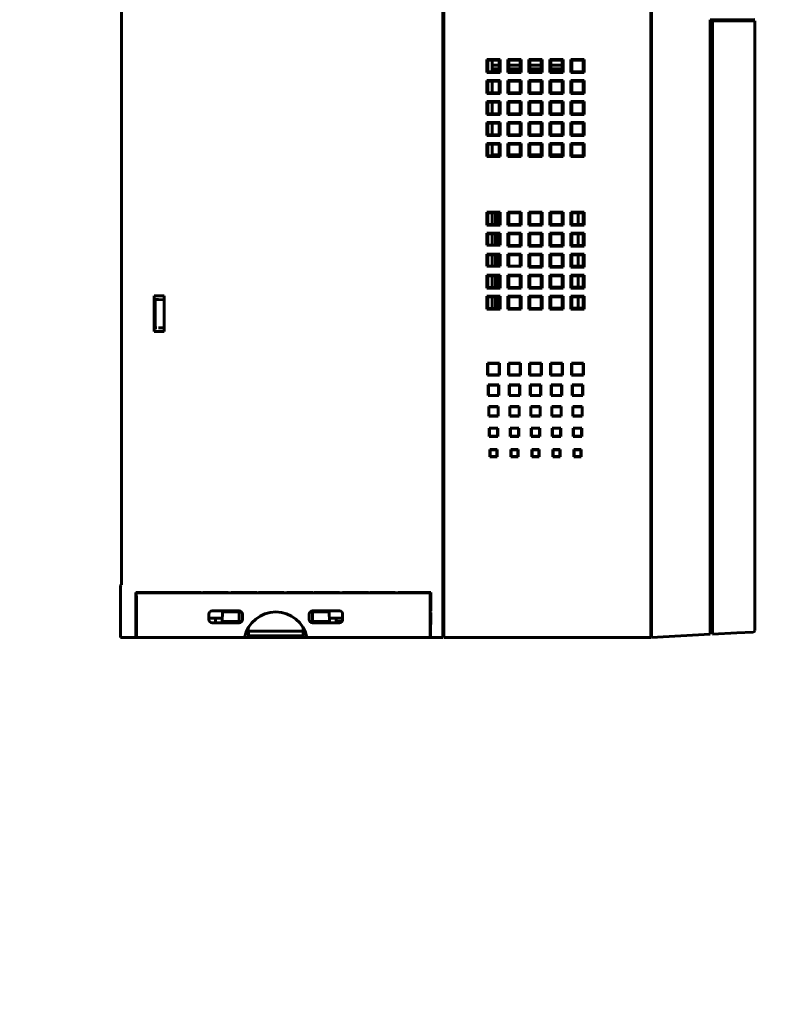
# Model space of a CAD drawing. Header units: millimetres. Extents: x 0 to 841, y 0 to 594.
# Tile 2 of 8: x 275 to 516, y 0 to 310. Entities that reach past the tile are written whole.
import ezdxf

# ---------------------------------------------------------------- set-up
doc = ezdxf.new("R2010")
doc.units = ezdxf.units.MM
doc.linetypes.add('K5LT_BASIC', pattern=[0])
doc.layers.add('Системный слой', color=7, linetype='Continuous')

msp = doc.modelspace()

# ---------------------------------------------------------------- linework, layer by layer
at = {"layer": 'Системный слой', "color": 150, "linetype": 'K5LT_BASIC', "lineweight": 60, "true_color": 0x0080ff}
for p, q in [((473.462, 494.886), (473.462, 115.886)), ((473.662, 115.885), (473.662, 494.887)), ((408.162, 487.179), (408.162, 123.593)), ((408.462, 487.179), (408.462, 123.593)), ((307.162, 131.886), (307.157, 470.886)), ((506.162, 309.67), (500.476, 309.62)), ((408.462, 307.517), (408.162, 307.522)), ((492.162, 309.548), (500.476, 309.62)), ((492.162, 309.548), (492.162, 116.855)), ((492.862, 309.246), (492.362, 309.246)), ((492.362, 309.246), (492.362, 117.366)), ((492.862, 309.246), (500.476, 309.246)), ((492.862, 116.891), (492.862, 309.246)), ((500.476, 309.246), (506.162, 309.246)), ((506.162, 309.246), (506.162, 142.339)), ((408.462, 299.256), (408.162, 299.25)), ((422, 297.148), (426.125, 297.148)), ((422.236, 296.912), (422, 297.148)), ((422, 293.023), (422, 297.148)), ((422.236, 293.26), (422.236, 296.912)), ((422.236, 296.912), (425.885, 296.909)), ((423.662, 296.911), (423.662, 293.261)), ((425.885, 295.386), (423.662, 295.386)), ((425.885, 294.189), (423.662, 294.189)), ((425.885, 296.909), (426.125, 297.148)), ((425.885, 296.909), (425.885, 293.263)), ((426.125, 297.148), (426.125, 293.023)), ((428.6, 293.023), (428.6, 297.148)), ((428.6, 297.148), (432.725, 297.148)), ((428.841, 296.907), (428.6, 297.148)), ((428.841, 293.265), (428.841, 296.907)), ((428.841, 296.907), (432.48, 296.904)), ((432.48, 295.386), (428.841, 295.386)), ((432.48, 294.189), (428.841, 294.189)), ((432.48, 296.904), (432.725, 297.148)), ((432.48, 296.904), (432.48, 293.268)), ((432.725, 297.148), (432.725, 293.023)), ((435.446, 296.902), (435.2, 297.148)), ((435.2, 293.023), (435.2, 297.148)), ((435.2, 297.148), (439.325, 297.148)), ((435.446, 293.27), (435.446, 296.902)), ((435.446, 296.902), (439.075, 296.899)), ((439.075, 295.386), (435.446, 295.386)), ((439.075, 294.189), (435.446, 294.189)), ((439.075, 296.899), (439.325, 297.148)), ((439.075, 296.899), (439.075, 293.273)), ((439.325, 297.148), (439.325, 293.023)), ((441.8, 293.023), (441.8, 297.148)), ((441.8, 297.148), (445.925, 297.148)), ((442.051, 296.897), (441.8, 297.148)), ((442.051, 296.897), (445.67, 296.894)), ((442.051, 293.275), (442.051, 296.897)), ((445.67, 295.386), (442.051, 295.386)), ((445.67, 294.189), (442.051, 294.189)), ((445.67, 296.894), (445.925, 297.148)), ((445.67, 296.894), (445.67, 293.278)), ((445.925, 297.148), (445.925, 293.023)), ((448.656, 296.892), (448.4, 297.148)), ((448.4, 293.023), (448.4, 297.148)), ((448.4, 297.148), (452.525, 297.148)), ((448.656, 293.28), (448.656, 296.892)), ((448.656, 296.892), (452.265, 296.889)), ((452.265, 296.889), (452.525, 297.148)), ((452.265, 296.889), (452.265, 293.283)), ((452.525, 297.148), (452.525, 293.023)), ((422.236, 293.26), (422, 293.023)), ((426.125, 293.023), (422, 293.023)), ((425.885, 293.263), (422.236, 293.26)), ((425.885, 293.263), (426.125, 293.023)), ((428.841, 293.265), (428.6, 293.023)), ((432.725, 293.023), (428.6, 293.023)), ((432.48, 293.268), (428.841, 293.265)), ((432.48, 293.268), (432.725, 293.023)), ((435.446, 293.27), (435.2, 293.023)), ((439.325, 293.023), (435.2, 293.023)), ((439.075, 293.273), (435.446, 293.27)), ((439.075, 293.273), (439.325, 293.023)), ((442.051, 293.275), (441.8, 293.023)), ((445.925, 293.023), (441.8, 293.023)), ((445.67, 293.278), (442.051, 293.275)), ((445.67, 293.278), (445.925, 293.023)), ((448.656, 293.28), (448.4, 293.023)), ((452.525, 293.023), (448.4, 293.023)), ((452.265, 293.283), (448.656, 293.28)), ((452.265, 293.283), (452.525, 293.023)), ((422.236, 290.312), (422, 290.548)), ((422, 286.423), (422, 290.548)), ((422, 290.548), (426.125, 290.548)), ((422.236, 290.312), (425.885, 290.309)), ((422.236, 286.66), (422.236, 290.312)), ((423.662, 290.311), (423.662, 286.661)), ((425.885, 290.309), (426.125, 290.548)), ((425.885, 290.309), (425.885, 286.663)), ((426.125, 290.548), (426.125, 286.423)), ((428.6, 290.548), (432.725, 290.548)), ((428.6, 286.423), (428.6, 290.548)), ((428.841, 290.307), (428.6, 290.548)), ((428.841, 286.665), (428.841, 290.307)), ((428.841, 290.307), (432.48, 290.304)), ((432.48, 290.304), (432.725, 290.548)), ((432.48, 290.304), (432.48, 286.668)), ((432.725, 290.548), (432.725, 286.423)), ((435.446, 290.302), (435.2, 290.548)), ((435.2, 286.423), (435.2, 290.548)), ((435.2, 290.548), (439.325, 290.548)), ((435.446, 286.67), (435.446, 290.302)), ((435.446, 290.302), (439.075, 290.299)), ((439.075, 290.299), (439.325, 290.548)), ((439.075, 290.299), (439.075, 286.673)), ((439.325, 290.548), (439.325, 286.423)), ((441.8, 290.548), (445.925, 290.548)), ((441.8, 286.423), (441.8, 290.548)), ((442.051, 290.297), (441.8, 290.548)), ((442.051, 290.297), (445.67, 290.294)), ((442.051, 286.675), (442.051, 290.297)), ((445.67, 290.294), (445.925, 290.548)), ((445.67, 290.294), (445.67, 286.678)), ((445.925, 290.548), (445.925, 286.423)), ((448.4, 286.423), (448.4, 290.548)), ((448.656, 290.292), (448.4, 290.548)), ((448.4, 290.548), (452.525, 290.548)), ((448.656, 286.68), (448.656, 290.292)), ((448.656, 290.292), (452.265, 290.289)), ((452.265, 290.289), (452.525, 290.548)), ((452.265, 290.289), (452.265, 286.683)), ((452.525, 290.548), (452.525, 286.423)), ((422.236, 286.66), (422, 286.423)), ((426.125, 286.423), (422, 286.423)), ((425.885, 286.663), (422.236, 286.66)), ((425.885, 286.663), (426.125, 286.423)), ((428.841, 286.665), (428.6, 286.423)), ((432.725, 286.423), (428.6, 286.423)), ((432.48, 286.668), (428.841, 286.665)), ((432.48, 286.668), (432.725, 286.423)), ((435.446, 286.67), (435.2, 286.423)), ((439.325, 286.423), (435.2, 286.423)), ((439.075, 286.673), (435.446, 286.67)), ((439.075, 286.673), (439.325, 286.423)), ((442.051, 286.675), (441.8, 286.423)), ((445.925, 286.423), (441.8, 286.423)), ((445.67, 286.678), (442.051, 286.675)), ((445.67, 286.678), (445.925, 286.423)), ((448.656, 286.68), (448.4, 286.423)), ((452.525, 286.423), (448.4, 286.423)), ((452.265, 286.683), (448.656, 286.68)), ((452.265, 286.683), (452.525, 286.423)), ((422, 279.823), (422, 283.948)), ((422, 283.948), (426.125, 283.948)), ((422.236, 283.712), (422, 283.948)), ((422.236, 280.06), (422.236, 283.712)), ((422.236, 283.712), (425.885, 283.709)), ((423.662, 283.711), (423.662, 280.061)), ((425.885, 283.709), (426.125, 283.948)), ((425.885, 283.709), (425.885, 280.063)), ((426.125, 283.948), (426.125, 279.823)), ((428.841, 283.707), (428.6, 283.948)), ((428.6, 283.948), (432.725, 283.948)), ((428.6, 279.823), (428.6, 283.948)), ((428.841, 280.065), (428.841, 283.707)), ((428.841, 283.707), (432.48, 283.704)), ((432.48, 283.704), (432.725, 283.948)), ((432.48, 283.704), (432.48, 280.068)), ((432.725, 283.948), (432.725, 279.823)), ((435.2, 279.823), (435.2, 283.948)), ((435.446, 283.702), (435.2, 283.948)), ((435.2, 283.948), (439.325, 283.948)), ((435.446, 280.07), (435.446, 283.702)), ((435.446, 283.702), (439.075, 283.699)), ((439.075, 283.699), (439.325, 283.948)), ((439.075, 283.699), (439.075, 280.073)), ((439.325, 283.948), (439.325, 279.823)), ((441.8, 283.948), (445.925, 283.948)), ((441.8, 279.823), (441.8, 283.948)), ((442.051, 283.697), (441.8, 283.948)), ((442.051, 283.697), (445.67, 283.694)), ((442.051, 280.075), (442.051, 283.697)), ((445.67, 283.694), (445.925, 283.948)), ((445.67, 283.694), (445.67, 280.078)), ((445.925, 283.948), (445.925, 279.823)), ((448.656, 283.692), (448.4, 283.948)), ((448.4, 279.823), (448.4, 283.948)), ((448.4, 283.948), (452.525, 283.948)), ((448.656, 283.692), (452.265, 283.689)), ((448.656, 280.08), (448.656, 283.692)), ((452.265, 283.689), (452.525, 283.948)), ((452.265, 283.689), (452.265, 280.083)), ((452.525, 283.948), (452.525, 279.823)), ((422.236, 280.06), (422, 279.823)), ((426.125, 279.823), (422, 279.823)), ((425.885, 280.063), (422.236, 280.06)), ((425.885, 280.063), (426.125, 279.823)), ((428.841, 280.065), (428.6, 279.823)), ((432.725, 279.823), (428.6, 279.823)), ((432.48, 280.068), (428.841, 280.065)), ((432.48, 280.068), (432.725, 279.823)), ((435.446, 280.07), (435.2, 279.823)), ((439.325, 279.823), (435.2, 279.823)), ((439.075, 280.073), (435.446, 280.07)), ((439.075, 280.073), (439.325, 279.823)), ((442.051, 280.075), (441.8, 279.823)), ((445.925, 279.823), (441.8, 279.823)), ((445.67, 280.078), (442.051, 280.075)), ((445.67, 280.078), (445.925, 279.823)), ((448.656, 280.08), (448.4, 279.823)), ((452.525, 279.823), (448.4, 279.823)), ((452.265, 280.083), (448.656, 280.08)), ((452.265, 280.083), (452.525, 279.823)), ((422, 273.223), (422, 277.348)), ((422.236, 277.112), (422, 277.348)), ((422, 277.348), (426.125, 277.348)), ((422.236, 277.112), (425.885, 277.109)), ((422.236, 273.46), (422.236, 277.112)), ((423.662, 277.111), (423.662, 273.461)), ((425.885, 277.109), (426.125, 277.348)), ((425.885, 277.109), (425.885, 273.463)), ((426.125, 277.348), (426.125, 273.223)), ((428.841, 277.107), (428.6, 277.348)), ((428.6, 277.348), (432.725, 277.348)), ((428.6, 273.223), (428.6, 277.348)), ((428.841, 277.107), (432.48, 277.104)), ((428.841, 273.465), (428.841, 277.107)), ((432.48, 277.104), (432.725, 277.348)), ((432.48, 277.104), (432.48, 273.468)), ((432.725, 277.348), (432.725, 273.223)), ((435.2, 273.223), (435.2, 277.348)), ((435.2, 277.348), (439.325, 277.348)), ((435.446, 277.102), (435.2, 277.348)), ((435.446, 277.102), (439.075, 277.099)), ((435.446, 273.47), (435.446, 277.102)), ((439.075, 277.099), (439.325, 277.348)), ((439.075, 277.099), (439.075, 273.473)), ((439.325, 277.348), (439.325, 273.223)), ((442.051, 277.097), (441.8, 277.348)), ((441.8, 273.223), (441.8, 277.348)), ((441.8, 277.348), (445.925, 277.348)), ((442.051, 273.475), (442.051, 277.097)), ((442.051, 277.097), (445.67, 277.094)), ((445.67, 277.094), (445.925, 277.348)), ((445.67, 277.094), (445.67, 273.478)), ((445.925, 277.348), (445.925, 273.223)), ((448.4, 277.348), (452.525, 277.348)), ((448.656, 277.092), (448.4, 277.348)), ((448.4, 273.223), (448.4, 277.348)), ((448.656, 273.48), (448.656, 277.092)), ((448.656, 277.092), (452.265, 277.089)), ((452.265, 277.089), (452.525, 277.348)), ((452.265, 277.089), (452.265, 273.483)), ((452.525, 277.348), (452.525, 273.223)), ((422.236, 273.46), (422, 273.223)), ((426.125, 273.223), (422, 273.223)), ((425.885, 273.463), (422.236, 273.46)), ((425.885, 273.463), (426.125, 273.223)), ((428.841, 273.465), (428.6, 273.223)), ((432.725, 273.223), (428.6, 273.223)), ((432.48, 273.468), (428.841, 273.465)), ((432.48, 273.468), (432.725, 273.223)), ((435.446, 273.47), (435.2, 273.223)), ((439.325, 273.223), (435.2, 273.223)), ((439.075, 273.473), (435.446, 273.47)), ((439.075, 273.473), (439.325, 273.223)), ((442.051, 273.475), (441.8, 273.223)), ((445.925, 273.223), (441.8, 273.223)), ((445.67, 273.478), (442.051, 273.475)), ((445.67, 273.478), (445.925, 273.223)), ((448.656, 273.48), (448.4, 273.223)), ((452.525, 273.223), (448.4, 273.223)), ((452.265, 273.483), (448.656, 273.48)), ((452.265, 273.483), (452.525, 273.223)), ((422.236, 270.512), (422, 270.748)), ((422, 266.623), (422, 270.748)), ((422, 270.748), (426.125, 270.748)), ((422.236, 270.512), (425.885, 270.509)), ((422.236, 266.86), (422.236, 270.512)), ((423.662, 270.511), (423.662, 266.861)), ((425.885, 270.509), (426.125, 270.748)), ((425.885, 270.509), (425.885, 266.863)), ((426.125, 270.748), (426.125, 266.623)), ((428.6, 270.748), (432.725, 270.748)), ((428.6, 266.623), (428.6, 270.748)), ((428.841, 270.507), (428.6, 270.748)), ((428.841, 266.865), (428.841, 270.507)), ((428.841, 270.507), (432.48, 270.504)), ((432.48, 270.504), (432.725, 270.748)), ((432.48, 270.504), (432.48, 266.868)), ((432.725, 270.748), (432.725, 266.623)), ((435.2, 270.748), (439.325, 270.748)), ((435.446, 270.502), (435.2, 270.748)), ((435.2, 266.623), (435.2, 270.748)), ((435.446, 266.87), (435.446, 270.502)), ((435.446, 270.502), (439.075, 270.499)), ((439.075, 270.499), (439.325, 270.748)), ((439.075, 270.499), (439.075, 266.873)), ((439.325, 270.748), (439.325, 266.623)), ((442.051, 270.497), (441.8, 270.748)), ((441.8, 266.623), (441.8, 270.748)), ((441.8, 270.748), (445.925, 270.748)), ((442.051, 266.875), (442.051, 270.497)), ((442.051, 270.497), (445.67, 270.494)), ((445.67, 270.494), (445.925, 270.748)), ((445.67, 270.494), (445.67, 266.878)), ((445.925, 270.748), (445.925, 266.623)), ((448.4, 270.748), (452.525, 270.748)), ((448.4, 266.623), (448.4, 270.748)), ((448.656, 270.492), (448.4, 270.748)), ((448.656, 266.88), (448.656, 270.492)), ((448.656, 270.492), (452.265, 270.489)), ((452.265, 270.489), (452.525, 270.748)), ((452.265, 270.489), (452.265, 266.883)), ((452.525, 270.748), (452.525, 266.623)), ((422.236, 266.86), (422, 266.623)), ((426.125, 266.623), (422, 266.623)), ((425.885, 266.863), (422.236, 266.86)), ((425.885, 267.189), (423.662, 267.189)), ((425.885, 266.863), (426.125, 266.623)), ((428.841, 266.865), (428.6, 266.623)), ((432.725, 266.623), (428.6, 266.623)), ((432.48, 267.189), (428.841, 267.189)), ((432.48, 266.868), (428.841, 266.865)), ((432.48, 266.868), (432.725, 266.623)), ((435.446, 266.87), (435.2, 266.623)), ((439.325, 266.623), (435.2, 266.623)), ((439.075, 267.189), (435.446, 267.189)), ((439.075, 266.873), (435.446, 266.87)), ((439.075, 266.873), (439.325, 266.623)), ((442.051, 266.875), (441.8, 266.623)), ((445.925, 266.623), (441.8, 266.623)), ((445.67, 267.189), (442.051, 267.189)), ((445.67, 266.878), (442.051, 266.875)), ((445.67, 266.878), (445.925, 266.623)), ((448.656, 266.88), (448.4, 266.623)), ((452.525, 266.623), (448.4, 266.623)), ((452.265, 266.883), (448.656, 266.88)), ((452.265, 266.883), (452.525, 266.623)), ((422, 245.023), (422, 249.148)), ((422.236, 248.912), (422, 249.148)), ((422, 249.148), (426.125, 249.148)), ((422.236, 248.912), (425.885, 248.909)), ((422.236, 245.26), (422.236, 248.912)), ((423.662, 248.911), (423.662, 245.261)), ((424.662, 248.91), (424.662, 245.262)), ((425.662, 248.909), (425.662, 245.262)), ((425.885, 248.909), (426.125, 249.148)), ((425.885, 248.909), (425.885, 245.263)), ((426.125, 249.148), (426.125, 245.023)), ((428.6, 249.148), (432.725, 249.148)), ((428.6, 245.023), (428.6, 249.148)), ((428.841, 248.907), (428.6, 249.148)), ((428.841, 245.265), (428.841, 248.907)), ((428.841, 248.907), (432.48, 248.904)), ((432.48, 248.904), (432.725, 249.148)), ((432.48, 248.904), (432.48, 245.268)), ((432.725, 249.148), (432.725, 245.023)), ((435.2, 249.148), (439.325, 249.148)), ((435.2, 245.023), (435.2, 249.148)), ((435.446, 248.902), (435.2, 249.148)), ((435.446, 248.902), (439.075, 248.899)), ((435.446, 245.27), (435.446, 248.902)), ((439.075, 248.899), (439.325, 249.148)), ((439.075, 248.899), (439.075, 245.273)), ((439.325, 249.148), (439.325, 245.023)), ((441.8, 245.023), (441.8, 249.148)), ((442.051, 248.897), (441.8, 249.148)), ((441.8, 249.148), (445.925, 249.148)), ((442.051, 245.275), (442.051, 248.897)), ((442.051, 248.897), (445.67, 248.894)), ((445.67, 248.894), (445.925, 249.148)), ((445.67, 248.894), (445.67, 245.278)), ((445.925, 249.148), (445.925, 245.023)), ((448.656, 248.892), (448.4, 249.148)), ((448.4, 249.148), (452.525, 249.148)), ((448.4, 245.023), (448.4, 249.148)), ((448.656, 245.28), (448.656, 248.892)), ((448.656, 248.892), (452.265, 248.889)), ((450.662, 245.282), (450.662, 248.89)), ((450.662, 245.282), (450.662, 248.89)), ((452.265, 248.889), (452.525, 249.148)), ((452.265, 248.889), (452.265, 245.283)), ((452.525, 249.148), (452.525, 245.023)), ((422.236, 245.26), (422, 245.023)), ((426.125, 245.023), (422, 245.023)), ((425.885, 245.263), (422.236, 245.26)), ((425.885, 245.263), (426.125, 245.023)), ((428.841, 245.265), (428.6, 245.023)), ((432.725, 245.023), (428.6, 245.023)), ((432.48, 245.268), (428.841, 245.265)), ((432.48, 245.268), (432.725, 245.023)), ((435.446, 245.27), (435.2, 245.023)), ((439.325, 245.023), (435.2, 245.023)), ((439.075, 245.273), (435.446, 245.27)), ((439.075, 245.273), (439.325, 245.023)), ((442.051, 245.275), (441.8, 245.023)), ((445.925, 245.023), (441.8, 245.023)), ((445.67, 245.278), (442.051, 245.275)), ((445.67, 245.278), (445.925, 245.023)), ((448.656, 245.28), (448.4, 245.023)), ((452.525, 245.023), (448.4, 245.023)), ((452.265, 245.283), (448.656, 245.28)), ((452.265, 245.283), (452.525, 245.023)), ((422, 242.548), (426.125, 242.548)), ((422, 238.686), (422, 242.548)), ((422.236, 242.312), (422, 242.548)), ((422.236, 242.312), (425.885, 242.309)), ((422.236, 238.686), (422.236, 242.312)), ((423.662, 242.311), (423.662, 238.686)), ((424.662, 242.31), (424.662, 238.686)), ((425.662, 242.309), (425.662, 238.686)), ((425.885, 242.309), (426.125, 242.548)), ((425.885, 242.309), (425.885, 238.686)), ((426.125, 242.548), (426.125, 238.686)), ((428.841, 242.307), (428.6, 242.548)), ((428.6, 242.548), (432.725, 242.548)), ((428.6, 238.423), (428.6, 242.548)), ((428.841, 238.665), (428.841, 242.307)), ((428.841, 242.307), (432.48, 242.304)), ((432.48, 242.304), (432.725, 242.548)), ((432.48, 242.304), (432.48, 238.668)), ((432.725, 242.548), (432.725, 238.423)), ((435.2, 242.548), (439.325, 242.548)), ((435.2, 238.423), (435.2, 242.548)), ((435.446, 242.302), (435.2, 242.548)), ((435.446, 238.67), (435.446, 242.302)), ((435.446, 242.302), (439.075, 242.299)), ((439.075, 242.299), (439.325, 242.548)), ((439.075, 242.299), (439.075, 238.673)), ((439.325, 242.548), (439.325, 238.423)), ((441.8, 238.423), (441.8, 242.548)), ((441.8, 242.548), (445.925, 242.548)), ((442.051, 242.297), (441.8, 242.548)), ((442.051, 238.675), (442.051, 242.297)), ((442.051, 242.297), (445.67, 242.294)), ((445.67, 242.294), (445.925, 242.548)), ((445.67, 242.294), (445.67, 238.678)), ((445.925, 242.548), (445.925, 238.423)), ((448.4, 238.423), (448.4, 242.548)), ((448.656, 242.292), (448.4, 242.548)), ((448.4, 242.548), (452.525, 242.548)), ((448.656, 242.292), (452.265, 242.289)), ((448.656, 238.68), (448.656, 242.292)), ((450.662, 238.682), (450.662, 242.29)), ((450.662, 238.682), (450.662, 242.29)), ((452.265, 242.289), (452.525, 242.548)), ((452.265, 242.289), (452.265, 238.683)), ((452.525, 242.548), (452.525, 238.423)), ((426.125, 238.686), (422, 238.686)), ((428.841, 238.665), (428.6, 238.423)), ((432.48, 238.668), (428.841, 238.665)), ((432.48, 238.668), (432.725, 238.423)), ((435.446, 238.67), (435.2, 238.423)), ((439.075, 238.673), (435.446, 238.67)), ((439.075, 238.673), (439.325, 238.423)), ((442.051, 238.675), (441.8, 238.423)), ((445.67, 238.678), (442.051, 238.675)), ((445.67, 238.678), (445.925, 238.423)), ((448.656, 238.68), (448.4, 238.423)), ((452.265, 238.683), (448.656, 238.68)), ((452.265, 238.683), (452.525, 238.423)), ((422, 232.086), (422, 235.948)), ((422.236, 235.712), (422, 235.948)), ((422, 235.948), (426.125, 235.948)), ((422.236, 232.086), (422.236, 235.712)), ((422.236, 235.712), (425.885, 235.709)), ((423.662, 235.711), (423.662, 232.086)), ((424.662, 235.71), (424.662, 232.086)), ((425.662, 235.709), (425.662, 232.086)), ((425.885, 235.709), (426.125, 235.948)), ((425.885, 235.709), (425.885, 232.086)), ((426.125, 235.948), (426.125, 232.086)), ((432.725, 238.423), (428.6, 238.423)), ((428.841, 235.707), (428.6, 235.948)), ((428.6, 232.086), (428.6, 235.948)), ((428.6, 235.948), (432.725, 235.948)), ((428.841, 235.707), (432.48, 235.704)), ((428.841, 232.086), (428.841, 235.707)), ((432.48, 235.704), (432.725, 235.948)), ((432.48, 235.704), (432.48, 232.086)), ((432.725, 235.948), (432.725, 232.086)), ((439.325, 238.423), (435.2, 238.423)), ((435.2, 231.823), (435.2, 235.948)), ((435.2, 235.948), (439.325, 235.948)), ((435.446, 235.702), (435.2, 235.948)), ((435.446, 232.07), (435.446, 235.702)), ((435.446, 235.702), (439.075, 235.699)), ((439.075, 235.699), (439.325, 235.948)), ((439.075, 235.699), (439.075, 232.073)), ((439.325, 235.948), (439.325, 231.823)), ((445.925, 238.423), (441.8, 238.423)), ((442.051, 235.697), (441.8, 235.948)), ((441.8, 235.948), (445.925, 235.948)), ((441.8, 231.823), (441.8, 235.948)), ((442.051, 235.697), (445.67, 235.694)), ((442.051, 232.075), (442.051, 235.697)), ((445.67, 235.694), (445.925, 235.948)), ((445.67, 235.694), (445.67, 232.078)), ((445.925, 235.948), (445.925, 231.823)), ((452.525, 238.423), (448.4, 238.423)), ((448.656, 235.692), (448.4, 235.948)), ((448.4, 235.948), (452.525, 235.948)), ((448.4, 231.823), (448.4, 235.948)), ((448.656, 235.692), (452.265, 235.689)), ((448.656, 232.08), (448.656, 235.692)), ((450.662, 232.082), (450.662, 235.69)), ((450.662, 232.082), (450.662, 235.69)), ((452.265, 235.689), (452.525, 235.948)), ((452.265, 235.689), (452.265, 232.083)), ((452.525, 235.948), (452.525, 231.823)), ((426.125, 232.086), (422, 232.086)), ((422, 225.223), (422, 229.348)), ((422, 229.348), (426.125, 229.348)), ((422.236, 229.112), (422, 229.348)), ((425.885, 229.109), (426.125, 229.348)), ((426.125, 229.348), (426.125, 225.223)), ((432.725, 232.086), (428.6, 232.086)), ((428.6, 225.223), (428.6, 229.348)), ((428.841, 229.107), (428.6, 229.348)), ((428.6, 229.348), (432.725, 229.348)), ((432.48, 229.104), (432.725, 229.348)), ((432.725, 229.348), (432.725, 225.223)), ((435.446, 232.07), (435.2, 231.823)), ((439.325, 231.823), (435.2, 231.823)), ((435.2, 225.223), (435.2, 229.348)), ((435.2, 229.348), (439.325, 229.348)), ((435.446, 229.102), (435.2, 229.348)), ((439.075, 232.073), (435.446, 232.07)), ((439.075, 232.073), (439.325, 231.823)), ((439.075, 229.099), (439.325, 229.348)), ((439.325, 229.348), (439.325, 225.223)), ((442.051, 232.075), (441.8, 231.823)), ((445.925, 231.823), (441.8, 231.823)), ((442.051, 229.097), (441.8, 229.348)), ((441.8, 225.223), (441.8, 229.348)), ((441.8, 229.348), (445.925, 229.348)), ((445.67, 232.078), (442.051, 232.075)), ((445.67, 232.078), (445.925, 231.823)), ((445.67, 229.094), (445.925, 229.348)), ((445.925, 229.348), (445.925, 225.223)), ((448.656, 232.08), (448.4, 231.823)), ((452.525, 231.823), (448.4, 231.823)), ((448.4, 225.223), (448.4, 229.348)), ((448.4, 229.348), (452.525, 229.348)), ((448.656, 229.092), (448.4, 229.348)), ((452.265, 232.083), (448.656, 232.08)), ((452.265, 232.083), (452.525, 231.823)), ((452.265, 229.089), (452.525, 229.348)), ((452.525, 229.348), (452.525, 225.223)), ((422.236, 229.112), (425.885, 229.109)), ((422.236, 225.46), (422.236, 229.112)), ((423.662, 229.111), (423.662, 225.461)), ((424.662, 229.11), (424.662, 225.462)), ((425.662, 229.109), (425.662, 225.462)), ((425.885, 229.109), (425.885, 225.463)), ((428.841, 225.465), (428.841, 229.107)), ((428.841, 229.107), (432.48, 229.104)), ((432.48, 229.104), (432.48, 225.468)), ((435.446, 225.47), (435.446, 229.102)), ((435.446, 229.102), (439.075, 229.099)), ((439.075, 229.099), (439.075, 225.473)), ((442.051, 229.097), (445.67, 229.094)), ((442.051, 225.475), (442.051, 229.097)), ((445.67, 229.094), (445.67, 225.478)), ((448.656, 229.092), (452.265, 229.089)), ((448.656, 225.48), (448.656, 229.092)), ((450.662, 225.482), (450.662, 229.09)), ((450.662, 225.482), (450.662, 229.09)), ((452.265, 229.089), (452.265, 225.483)), ((422.236, 225.46), (422, 225.223)), ((426.125, 225.223), (422, 225.223)), ((425.885, 225.463), (422.236, 225.46)), ((425.885, 225.463), (426.125, 225.223)), ((428.841, 225.465), (428.6, 225.223)), ((432.725, 225.223), (428.6, 225.223)), ((432.48, 225.468), (428.841, 225.465)), ((432.48, 225.468), (432.725, 225.223)), ((435.446, 225.47), (435.2, 225.223)), ((439.325, 225.223), (435.2, 225.223)), ((439.075, 225.473), (435.446, 225.47)), ((439.075, 225.473), (439.325, 225.223)), ((442.051, 225.475), (441.8, 225.223)), ((445.925, 225.223), (441.8, 225.223)), ((445.67, 225.478), (442.051, 225.475)), ((445.67, 225.478), (445.925, 225.223)), ((448.656, 225.48), (448.4, 225.223)), ((452.525, 225.223), (448.4, 225.223)), ((452.265, 225.483), (448.656, 225.48)), ((452.265, 225.483), (452.525, 225.223)), ((317.392, 211.586), (317.392, 222.786)), ((317.392, 222.786), (320.592, 222.786)), ((317.562, 221.613), (317.392, 221.614)), ((317.562, 212.759), (317.562, 221.613)), ((317.728, 221.611), (318.247, 221.607)), ((317.728, 221.611), (317.728, 212.761)), ((318.247, 221.607), (318.82, 221.602)), ((318.82, 221.602), (320.592, 221.586)), ((320.592, 222.786), (320.592, 211.586)), ((422, 222.748), (426.125, 222.748)), ((422, 218.623), (422, 222.748)), ((422.236, 222.512), (422, 222.748)), ((422.236, 218.86), (422.236, 222.512)), ((422.236, 222.512), (425.885, 222.509)), ((423.662, 222.511), (423.662, 218.861)), ((424.662, 222.51), (424.662, 218.862)), ((425.662, 222.509), (425.662, 218.862)), ((425.885, 222.509), (426.125, 222.748)), ((425.885, 222.509), (425.885, 218.863)), ((426.125, 222.748), (426.125, 218.623)), ((428.6, 222.748), (432.725, 222.748)), ((428.6, 218.623), (428.6, 222.748)), ((428.841, 222.507), (428.6, 222.748)), ((428.841, 218.865), (428.841, 222.507)), ((428.841, 222.507), (432.48, 222.504)), ((432.48, 222.504), (432.725, 222.748)), ((432.48, 222.504), (432.48, 218.868)), ((432.725, 222.748), (432.725, 218.623)), ((435.2, 222.748), (439.325, 222.748)), ((435.446, 222.502), (435.2, 222.748)), ((435.2, 218.623), (435.2, 222.748)), ((435.446, 222.502), (439.075, 222.499)), ((435.446, 218.87), (435.446, 222.502)), ((439.075, 222.499), (439.325, 222.748)), ((439.075, 222.499), (439.075, 218.873)), ((439.325, 222.748), (439.325, 218.623)), ((441.8, 222.748), (445.925, 222.748)), ((441.8, 218.623), (441.8, 222.748)), ((442.051, 222.497), (441.8, 222.748)), ((442.051, 218.875), (442.051, 222.497)), ((442.051, 222.497), (445.67, 222.494)), ((445.67, 222.494), (445.925, 222.748)), ((445.67, 222.494), (445.67, 218.878)), ((445.925, 222.748), (445.925, 218.623)), ((448.4, 222.748), (452.525, 222.748)), ((448.656, 222.492), (448.4, 222.748)), ((448.4, 218.623), (448.4, 222.748)), ((448.656, 218.88), (448.656, 222.492)), ((448.656, 222.492), (452.265, 222.489)), ((450.662, 218.882), (450.662, 222.49)), ((450.662, 218.882), (450.662, 222.49)), ((452.265, 222.489), (452.525, 222.748)), ((452.265, 222.489), (452.265, 218.883)), ((452.525, 222.748), (452.525, 218.623)), ((422.236, 218.86), (422, 218.623)), ((426.125, 218.623), (422, 218.623)), ((425.885, 218.863), (422.236, 218.86)), ((425.885, 218.863), (426.125, 218.623)), ((428.841, 218.865), (428.6, 218.623)), ((432.725, 218.623), (428.6, 218.623)), ((432.48, 218.868), (428.841, 218.865)), ((432.48, 218.868), (432.725, 218.623)), ((435.446, 218.87), (435.2, 218.623)), ((439.325, 218.623), (435.2, 218.623)), ((439.075, 218.873), (435.446, 218.87)), ((439.075, 218.873), (439.325, 218.623)), ((442.051, 218.875), (441.8, 218.623)), ((445.925, 218.623), (441.8, 218.623)), ((445.67, 218.878), (442.051, 218.875)), ((445.67, 218.878), (445.925, 218.623)), ((448.656, 218.88), (448.4, 218.623)), ((452.525, 218.623), (448.4, 218.623)), ((452.265, 218.883), (448.656, 218.88)), ((452.265, 218.883), (452.525, 218.623)), ((317.562, 212.759), (317.392, 212.758)), ((320.592, 211.586), (317.392, 211.586)), ((317.728, 212.761), (317.562, 212.759)), ((317.728, 212.761), (318.247, 212.765)), ((320.592, 212.786), (318.82, 212.77)), ((422.175, 201.6), (425.95, 201.6)), ((422.175, 197.825), (422.175, 201.6)), ((422.262, 201.512), (422.175, 201.6)), ((422.262, 201.512), (425.862, 201.512)), ((422.262, 197.912), (422.262, 201.512)), ((425.862, 201.512), (425.95, 201.6)), ((425.862, 201.512), (425.862, 197.912)), ((425.95, 201.6), (425.95, 197.825)), ((428.775, 197.825), (428.775, 201.6)), ((428.775, 201.6), (432.55, 201.6)), ((428.862, 201.512), (428.775, 201.6)), ((428.862, 197.912), (428.862, 201.512)), ((428.862, 201.512), (432.462, 201.512)), ((432.462, 201.512), (432.55, 201.6)), ((432.462, 201.512), (432.462, 197.912)), ((432.55, 201.6), (432.55, 197.825)), ((435.375, 197.825), (435.375, 201.6)), ((435.462, 201.512), (435.375, 201.6)), ((435.375, 201.6), (439.15, 201.6)), ((435.462, 201.512), (439.062, 201.512)), ((435.462, 197.912), (435.462, 201.512)), ((439.062, 201.512), (439.15, 201.6)), ((439.062, 201.512), (439.062, 197.912)), ((439.15, 201.6), (439.15, 197.825)), ((441.975, 201.6), (445.75, 201.6)), ((441.975, 197.825), (441.975, 201.6)), ((442.062, 201.512), (441.975, 201.6)), ((442.062, 201.512), (445.662, 201.512)), ((442.062, 197.912), (442.062, 201.512)), ((445.662, 201.512), (445.75, 201.6)), ((445.662, 201.512), (445.662, 197.912)), ((445.75, 201.6), (445.75, 197.825)), ((448.575, 201.6), (452.35, 201.6)), ((448.662, 201.512), (448.575, 201.6)), ((448.575, 197.825), (448.575, 201.6)), ((448.662, 201.512), (452.262, 201.512)), ((448.662, 197.912), (448.662, 201.512)), ((452.262, 201.512), (452.35, 201.6)), ((452.262, 201.512), (452.262, 197.912)), ((452.35, 201.6), (452.35, 197.825)), ((422.262, 197.912), (422.175, 197.825)), ((425.95, 197.825), (422.175, 197.825)), ((425.862, 197.912), (422.262, 197.912)), ((425.862, 197.912), (425.95, 197.825)), ((428.862, 197.912), (428.775, 197.825)), ((432.55, 197.825), (428.775, 197.825)), ((432.462, 197.912), (428.862, 197.912)), ((432.462, 197.912), (432.55, 197.825)), ((435.462, 197.912), (435.375, 197.825)), ((439.15, 197.825), (435.375, 197.825)), ((439.062, 197.912), (435.462, 197.912)), ((439.062, 197.912), (439.15, 197.825)), ((442.062, 197.912), (441.975, 197.825)), ((445.75, 197.825), (441.975, 197.825)), ((445.662, 197.912), (442.062, 197.912)), ((445.662, 197.912), (445.75, 197.825)), ((448.662, 197.912), (448.575, 197.825)), ((452.35, 197.825), (448.575, 197.825)), ((452.262, 197.912), (448.662, 197.912)), ((452.262, 197.912), (452.35, 197.825)), ((422.362, 194.812), (425.762, 194.812)), ((422.45, 194.725), (422.362, 194.812)), ((422.362, 191.412), (422.362, 194.812)), ((422.45, 194.725), (425.675, 194.725)), ((422.45, 191.5), (422.45, 194.725)), ((425.675, 194.725), (425.762, 194.812)), ((425.675, 194.725), (425.675, 191.5)), ((425.762, 194.812), (425.762, 191.412)), ((428.962, 191.412), (428.962, 194.812)), ((429.05, 194.725), (428.962, 194.812)), ((428.962, 194.812), (432.362, 194.812)), ((429.05, 194.725), (432.275, 194.725)), ((429.05, 191.5), (429.05, 194.725)), ((432.275, 194.725), (432.362, 194.812)), ((432.275, 194.725), (432.275, 191.5)), ((432.362, 194.812), (432.362, 191.412)), ((435.562, 191.412), (435.562, 194.812)), ((435.562, 194.812), (438.962, 194.812)), ((435.65, 194.725), (435.562, 194.812)), ((435.65, 191.5), (435.65, 194.725)), ((435.65, 194.725), (438.875, 194.725)), ((438.875, 194.725), (438.962, 194.812)), ((438.875, 194.725), (438.875, 191.5)), ((438.962, 194.812), (438.962, 191.412)), ((442.162, 191.412), (442.162, 194.812)), ((442.162, 194.812), (445.562, 194.812)), ((442.25, 194.725), (442.162, 194.812)), ((442.25, 194.725), (445.475, 194.725)), ((442.25, 191.5), (442.25, 194.725)), ((445.475, 194.725), (445.562, 194.812)), ((445.475, 194.725), (445.475, 191.5)), ((445.562, 194.812), (445.562, 191.412)), ((448.762, 191.412), (448.762, 194.812)), ((448.762, 194.812), (452.162, 194.812)), ((448.85, 194.725), (448.762, 194.812)), ((448.85, 194.725), (452.075, 194.725)), ((448.85, 191.5), (448.85, 194.725)), ((452.075, 194.725), (452.162, 194.812)), ((452.075, 194.725), (452.075, 191.5)), ((452.162, 194.812), (452.162, 191.412)), ((422.45, 191.5), (422.362, 191.412)), ((425.762, 191.412), (422.362, 191.412)), ((425.675, 191.5), (422.45, 191.5)), ((425.675, 191.5), (425.762, 191.412)), ((429.05, 191.5), (428.962, 191.412)), ((432.362, 191.412), (428.962, 191.412)), ((432.275, 191.5), (429.05, 191.5)), ((432.275, 191.5), (432.362, 191.412)), ((435.65, 191.5), (435.562, 191.412)), ((438.962, 191.412), (435.562, 191.412)), ((438.875, 191.5), (435.65, 191.5)), ((438.875, 191.5), (438.962, 191.412)), ((442.25, 191.5), (442.162, 191.412)), ((445.562, 191.412), (442.162, 191.412)), ((445.475, 191.5), (442.25, 191.5)), ((445.475, 191.5), (445.562, 191.412)), ((448.85, 191.5), (448.762, 191.412)), ((452.162, 191.412), (448.762, 191.412)), ((452.075, 191.5), (448.85, 191.5)), ((452.075, 191.5), (452.162, 191.412)), ((422.55, 188.025), (425.575, 188.025)), ((422.55, 185), (422.55, 188.025)), ((422.637, 187.937), (422.55, 188.025)), ((422.637, 187.937), (425.487, 187.937)), ((422.637, 185.087), (422.637, 187.937)), ((425.487, 187.937), (425.575, 188.025)), ((425.487, 187.937), (425.487, 185.087)), ((425.575, 188.025), (425.575, 185)), ((429.15, 188.025), (432.175, 188.025)), ((429.237, 187.937), (429.15, 188.025)), ((429.15, 185), (429.15, 188.025)), ((429.237, 187.937), (432.087, 187.937)), ((429.237, 185.087), (429.237, 187.937)), ((432.087, 187.937), (432.175, 188.025)), ((432.087, 187.937), (432.087, 185.087)), ((432.175, 188.025), (432.175, 185)), ((435.837, 187.937), (435.75, 188.025)), ((435.75, 188.025), (438.775, 188.025)), ((435.75, 185), (435.75, 188.025)), ((435.837, 185.087), (435.837, 187.937)), ((435.837, 187.937), (438.687, 187.937)), ((438.687, 187.937), (438.775, 188.025)), ((438.687, 187.937), (438.687, 185.087)), ((438.775, 188.025), (438.775, 185)), ((442.35, 188.025), (445.375, 188.025)), ((442.437, 187.937), (442.35, 188.025)), ((442.35, 185), (442.35, 188.025)), ((442.437, 187.937), (445.287, 187.937)), ((442.437, 185.087), (442.437, 187.937)), ((445.287, 187.937), (445.375, 188.025)), ((445.287, 187.937), (445.287, 185.087)), ((445.375, 188.025), (445.375, 185)), ((449.037, 187.937), (448.95, 188.025)), ((448.95, 185), (448.95, 188.025)), ((448.95, 188.025), (451.975, 188.025)), ((449.037, 185.087), (449.037, 187.937)), ((449.037, 187.937), (451.887, 187.937)), ((451.887, 187.937), (451.975, 188.025)), ((451.887, 187.937), (451.887, 185.087)), ((451.975, 188.025), (451.975, 185)), ((422.637, 185.087), (422.55, 185)), ((425.575, 185), (422.55, 185)), ((425.487, 185.087), (422.637, 185.087)), ((425.487, 185.087), (425.575, 185)), ((429.237, 185.087), (429.15, 185)), ((432.175, 185), (429.15, 185)), ((432.087, 185.087), (429.237, 185.087)), ((432.087, 185.087), (432.175, 185)), ((435.837, 185.087), (435.75, 185)), ((438.775, 185), (435.75, 185)), ((438.687, 185.087), (435.837, 185.087)), ((438.687, 185.087), (438.775, 185)), ((442.437, 185.087), (442.35, 185)), ((445.375, 185), (442.35, 185)), ((445.287, 185.087), (442.437, 185.087)), ((445.287, 185.087), (445.375, 185)), ((449.037, 185.087), (448.95, 185)), ((451.975, 185), (448.95, 185)), ((451.887, 185.087), (449.037, 185.087)), ((451.887, 185.087), (451.975, 185)), ((422.737, 178.587), (422.737, 181.237)), ((422.737, 181.237), (425.387, 181.237)), ((422.825, 181.15), (422.737, 181.237)), ((422.825, 178.675), (422.825, 181.15)), ((422.825, 181.15), (425.3, 181.15)), ((425.3, 181.15), (425.387, 181.237)), ((425.3, 181.15), (425.3, 178.675)), ((425.387, 181.237), (425.387, 178.587)), ((429.337, 178.587), (429.337, 181.237)), ((429.425, 181.15), (429.337, 181.237)), ((429.337, 181.237), (431.987, 181.237)), ((429.425, 181.15), (431.9, 181.15)), ((429.425, 178.675), (429.425, 181.15)), ((431.9, 181.15), (431.987, 181.237)), ((431.9, 181.15), (431.9, 178.675)), ((431.987, 181.237), (431.987, 178.587)), ((435.937, 178.587), (435.937, 181.237)), ((435.937, 181.237), (438.587, 181.237)), ((436.025, 181.15), (435.937, 181.237)), ((436.025, 178.675), (436.025, 181.15)), ((436.025, 181.15), (438.5, 181.15)), ((438.5, 181.15), (438.587, 181.237)), ((438.5, 181.15), (438.5, 178.675)), ((438.587, 181.237), (438.587, 178.587)), ((442.537, 178.587), (442.537, 181.237)), ((442.537, 181.237), (445.187, 181.237)), ((442.625, 181.15), (442.537, 181.237)), ((442.625, 178.675), (442.625, 181.15)), ((442.625, 181.15), (445.1, 181.15)), ((445.1, 181.15), (445.187, 181.237)), ((445.1, 181.15), (445.1, 178.675)), ((445.187, 181.237), (445.187, 178.587)), ((449.225, 181.15), (449.137, 181.237)), ((449.137, 181.237), (451.787, 181.237)), ((449.137, 178.587), (449.137, 181.237)), ((449.225, 178.675), (449.225, 181.15)), ((449.225, 181.15), (451.7, 181.15)), ((451.7, 181.15), (451.787, 181.237)), ((451.7, 181.15), (451.7, 178.675)), ((451.787, 181.237), (451.787, 178.587)), ((422.825, 178.675), (422.737, 178.587)), ((425.387, 178.587), (422.737, 178.587)), ((425.3, 178.675), (422.825, 178.675)), ((425.3, 178.675), (425.387, 178.587)), ((429.425, 178.675), (429.337, 178.587)), ((431.987, 178.587), (429.337, 178.587)), ((431.9, 178.675), (429.425, 178.675)), ((431.9, 178.675), (431.987, 178.587)), ((436.025, 178.675), (435.937, 178.587)), ((438.587, 178.587), (435.937, 178.587)), ((438.5, 178.675), (436.025, 178.675)), ((438.5, 178.675), (438.587, 178.587)), ((442.625, 178.675), (442.537, 178.587)), ((445.187, 178.587), (442.537, 178.587)), ((445.1, 178.675), (442.625, 178.675)), ((445.1, 178.675), (445.187, 178.587)), ((449.225, 178.675), (449.137, 178.587)), ((451.787, 178.587), (449.137, 178.587)), ((451.7, 178.675), (449.225, 178.675)), ((451.7, 178.675), (451.787, 178.587)), ((422.925, 174.45), (425.2, 174.45)), ((422.925, 172.175), (422.925, 174.45)), ((423.012, 174.362), (422.925, 174.45)), ((423.012, 174.362), (425.112, 174.362)), ((423.012, 172.262), (423.012, 174.362)), ((425.112, 174.362), (425.2, 174.45)), ((425.112, 174.362), (425.112, 172.262)), ((425.2, 174.45), (425.2, 172.175)), ((429.525, 172.175), (429.525, 174.45)), ((429.612, 174.362), (429.525, 174.45)), ((429.525, 174.45), (431.8, 174.45)), ((429.612, 174.362), (431.712, 174.362)), ((429.612, 172.262), (429.612, 174.362)), ((431.712, 174.362), (431.8, 174.45)), ((431.712, 174.362), (431.712, 172.262)), ((431.8, 174.45), (431.8, 172.175)), ((436.212, 174.362), (436.125, 174.45)), ((436.125, 172.175), (436.125, 174.45)), ((436.125, 174.45), (438.4, 174.45)), ((436.212, 172.262), (436.212, 174.362)), ((436.212, 174.362), (438.312, 174.362)), ((438.312, 174.362), (438.4, 174.45)), ((438.312, 174.362), (438.312, 172.262)), ((438.4, 174.45), (438.4, 172.175)), ((442.725, 174.45), (445, 174.45)), ((442.725, 172.175), (442.725, 174.45)), ((442.812, 174.362), (442.725, 174.45)), ((442.812, 172.262), (442.812, 174.362)), ((442.812, 174.362), (444.912, 174.362)), ((444.912, 174.362), (445, 174.45)), ((444.912, 174.362), (444.912, 172.262)), ((445, 174.45), (445, 172.175)), ((449.325, 174.45), (451.6, 174.45)), ((449.325, 172.175), (449.325, 174.45)), ((449.412, 174.362), (449.325, 174.45)), ((449.412, 172.262), (449.412, 174.362)), ((449.412, 174.362), (451.512, 174.362)), ((451.512, 174.362), (451.6, 174.45)), ((451.512, 174.362), (451.512, 172.262)), ((451.6, 174.45), (451.6, 172.175)), ((423.012, 172.262), (422.925, 172.175)), ((425.2, 172.175), (422.925, 172.175)), ((425.112, 172.262), (423.012, 172.262)), ((425.112, 172.262), (425.2, 172.175)), ((429.612, 172.262), (429.525, 172.175)), ((431.8, 172.175), (429.525, 172.175)), ((431.712, 172.262), (429.612, 172.262)), ((431.712, 172.262), (431.8, 172.175)), ((436.212, 172.262), (436.125, 172.175)), ((438.4, 172.175), (436.125, 172.175)), ((438.312, 172.262), (436.212, 172.262)), ((438.312, 172.262), (438.4, 172.175)), ((442.812, 172.262), (442.725, 172.175)), ((445, 172.175), (442.725, 172.175)), ((444.912, 172.262), (442.812, 172.262)), ((444.912, 172.262), (445, 172.175)), ((449.412, 172.262), (449.325, 172.175)), ((451.6, 172.175), (449.325, 172.175)), ((451.512, 172.262), (449.412, 172.262)), ((451.512, 172.262), (451.6, 172.175)), ((492.162, 168.2), (492.362, 168.204)), ((492.362, 166.087), (492.162, 165.919)), ((473.662, 145.182), (473.462, 145.186)), ((506.162, 142.339), (506.162, 145.386)), ((506.162, 142.339), (506.162, 138.433)), ((506.162, 138.433), (506.162, 117.564)), ((506.162, 135.386), (506.162, 138.433)), ((473.662, 135.589), (473.462, 135.586)), ((306.862, 118.386), (306.862, 131.586)), ((307.157, 131.886), (307.162, 131.886)), ((332.248, 129.512), (311.683, 129.512)), ((311.683, 129.512), (311.81, 129.386)), ((311.683, 118.386), (311.683, 129.512)), ((404.214, 129.386), (311.81, 129.386)), ((340.662, 129.504), (333.662, 129.504)), ((349.748, 129.512), (342.076, 129.512)), ((358.162, 129.504), (351.162, 129.504)), ((367.248, 129.512), (359.576, 129.512)), ((375.662, 129.504), (368.662, 129.504)), ((384.748, 129.512), (377.076, 129.512)), ((393.162, 129.504), (386.162, 129.504)), ((404.341, 129.512), (394.576, 129.512)), ((404.341, 129.512), (404.214, 129.386)), ((404.341, 123.593), (404.341, 129.512)), ((492.362, 129.351), (492.162, 129.386)), ((492.362, 127.379), (492.162, 127.386)), ((473.662, 125.386), (473.462, 125.386)), ((473.662, 123.865), (473.462, 123.869)), ((311.738, 117.386), (311.738, 121.886)), ((311.794, 121.886), (311.794, 117.386)), ((311.862, 123.386), (311.862, 115.386)), ((334.662, 120.986), (334.662, 122.706)), ((338.819, 121.386), (334.662, 121.386)), ((334.662, 121.386), (338.819, 121.386)), ((335.662, 123.706), (344.162, 123.706)), ((336.714, 121.386), (336.706, 120.414)), ((338.768, 120.401), (338.924, 123.375)), ((338.941, 123.706), (338.924, 123.375)), ((344.108, 123.375), (338.924, 123.375)), ((344.16, 120.401), (344.108, 123.375)), ((345.162, 122.706), (345.162, 120.986)), ((366.162, 120.986), (366.162, 122.706)), ((367.162, 123.706), (375.662, 123.706)), ((367.216, 123.375), (367.164, 120.401)), ((367.216, 123.375), (372.401, 123.375)), ((372.383, 123.706), (372.401, 123.375)), ((372.556, 120.401), (372.401, 123.375)), ((376.662, 121.386), (372.505, 121.386)), ((372.505, 121.386), (376.662, 121.386)), ((374.618, 120.414), (374.61, 121.386)), ((376.662, 122.706), (376.662, 120.986)), ((404.162, 123.386), (404.162, 115.386)), ((404.272, 115.532), (404.34, 123.24)), ((408.162, 123.593), (408.162, 123.24)), ((408.162, 123.24), (408.162, 115.532)), ((408.462, 123.24), (408.462, 123.593)), ((408.462, 123.24), (408.462, 115.532)), ((306.862, 115.386), (306.862, 118.386)), ((344.162, 119.986), (335.662, 119.986)), ((336.702, 119.986), (336.706, 120.414)), ((338.757, 120.188), (338.746, 119.986)), ((338.768, 120.401), (338.757, 120.188)), ((338.757, 120.188), (344.764, 120.188)), ((344.162, 120.401), (338.768, 120.401)), ((344.162, 120.401), (344.162, 120.287)), ((344.877, 120.287), (344.162, 120.287)), ((347.019, 118.416), (347.037, 117.386)), ((364.287, 117.386), (364.305, 118.416)), ((366.447, 120.287), (367.162, 120.287)), ((372.568, 120.188), (366.56, 120.188)), ((367.162, 120.401), (372.556, 120.401)), ((367.162, 120.401), (367.162, 120.287)), ((375.662, 119.986), (367.162, 119.986)), ((372.556, 120.401), (372.568, 120.188)), ((372.568, 120.188), (372.578, 119.986)), ((376.482, 120.414), (374.618, 120.414)), ((374.618, 120.414), (374.622, 119.986)), ((408.162, 120.386), (408.462, 120.386)), ((408.462, 118.686), (408.162, 118.686)), ((408.462, 118.386), (408.162, 118.386)), ((408.462, 118.386), (408.162, 118.386)), ((311.709, 115.386), (306.862, 115.386)), ((311.72, 115.386), (311.709, 115.386)), ((311.812, 115.386), (311.72, 115.386)), ((311.862, 115.386), (311.812, 115.386)), ((345.864, 115.386), (311.862, 115.386)), ((345.864, 115.386), (365.46, 115.386)), ((347.037, 117.386), (347.037, 117.386)), ((349.037, 117.386), (347.037, 117.386)), ((347.037, 117.386), (347.063, 115.886)), ((347.037, 117.386), (349.037, 117.386)), ((349.063, 115.886), (347.063, 115.886)), ((362.288, 117.386), (349.037, 117.386)), ((362.262, 115.886), (349.063, 115.886)), ((364.261, 115.886), (362.262, 115.886)), ((362.288, 117.386), (364.287, 117.386)), ((364.261, 115.886), (364.287, 117.386)), ((364.287, 117.386), (364.287, 117.386)), ((404.162, 115.386), (365.46, 115.386)), ((404.162, 115.386), (404.269, 115.386)), ((408.162, 115.386), (404.269, 115.386)), ((408.162, 115.532), (408.162, 115.386)), ((408.462, 115.386), (408.462, 115.532)), ((440.255, 115.386), (408.462, 115.386)), ((440.255, 115.386), (440.962, 115.386)), ((446.119, 115.386), (440.962, 115.386)), ((473.462, 115.386), (446.119, 115.386)), ((473.462, 115.886), (473.462, 115.386)), ((492.162, 116.355), (473.662, 115.386)), ((473.662, 115.386), (473.662, 115.885)), ((492.162, 116.855), (492.162, 116.355)), ((492.362, 117.366), (492.862, 117.366)), ((492.862, 116.392), (492.862, 116.891)), ((500.476, 116.791), (492.862, 116.392)), ((505.688, 117.064), (500.476, 116.791))]:
    msp.add_line(p, q, dxfattribs=at)
for centre, radius, start, end in [((307.162, 131.586), 0.3, 91, 180), ((335.662, 122.706), 1, 137.15636, 180), ((335.662, 120.986), 1, 180, 270), ((335.662, 122.706), 1, 90, 137.15636), ((344.162, 122.706), 1, 42.84364, 90), ((344.162, 120.986), 1, 270, 0), ((344.162, 122.706), 1, 0, 42.84364), ((355.662, 113.386), 10, 90, 168.46304), ((355.662, 113.386), 10, 11.53696, 90), ((367.162, 122.706), 1, 137.15636, 180), ((367.162, 120.986), 1, 180, 270), ((367.162, 122.706), 1, 90, 137.15636), ((375.662, 122.706), 1, 42.84364, 90), ((375.662, 120.986), 1, 270, 0), ((375.662, 122.706), 1, 360, 42.84364), ((505.662, 117.564), 0.5, 273, 0)]:
    msp.add_arc(centre, radius, start, end, dxfattribs=at)
for points, knots in [([(506.162, 138.433), (506.162, 138.448), (506.162, 138.463), (506.162, 138.503), (506.162, 138.527), (506.162, 138.6), (506.161, 138.649), (506.161, 138.796), (506.16, 138.895), (506.157, 139.153), (506.155, 139.312), (506.151, 139.644), (506.15, 139.817), (506.149, 140.056), (506.148, 140.122), (506.148, 140.208), (506.148, 140.228), (506.148, 140.269), (506.148, 140.289), (506.148, 140.315), (506.148, 140.322), (506.148, 140.335), (506.148, 140.342), (506.148, 140.351), (506.148, 140.354), (506.148, 140.361), (506.148, 140.364), (506.148, 140.369), (506.148, 140.371), (506.148, 140.375), (506.148, 140.377), (506.148, 140.381), (506.148, 140.383), (506.148, 140.388), (506.148, 140.39), (506.148, 140.394), (506.148, 140.396), (506.148, 140.4), (506.148, 140.402), (506.148, 140.407), (506.148, 140.409), (506.148, 140.413), (506.148, 140.415), (506.148, 140.42), (506.148, 140.423), (506.148, 140.43), (506.148, 140.433), (506.148, 140.445), (506.148, 140.453), (506.148, 140.471), (506.148, 140.48), (506.148, 140.499), (506.148, 140.508), (506.148, 140.527), (506.148, 140.536), (506.148, 140.549), (506.148, 140.552), (506.148, 140.562), (506.148, 140.569), (506.148, 140.589), (506.148, 140.603), (506.148, 140.644), (506.148, 140.671), (506.149, 140.719), (506.149, 140.74), (506.149, 140.803), (506.149, 140.845), (506.15, 140.97), (506.151, 141.054), (506.153, 141.304), (506.155, 141.47), (506.158, 141.727), (506.159, 141.821), (506.16, 141.935), (506.16, 141.955), (506.161, 141.996), (506.161, 142.016), (506.161, 142.074), (506.161, 142.111), (506.162, 142.212), (506.162, 142.275), (506.162, 142.339)], [0, 0, 0, 0, 0.4023602, 0.4023602, 1.0461366, 1.0461366, 2.3336893, 2.3336893, 4.9087948, 4.9087948, 8.9459529, 8.9459529, 13.2410597, 13.2410597, 14.8728248, 14.8728248, 15.3685354, 15.3685354, 15.864246, 15.864246, 16.0261765, 16.0261765, 16.1881069, 16.1881069, 16.2648103, 16.2648103, 16.3415137, 16.3415137, 16.3927655, 16.3927655, 16.4440174, 16.4440174, 16.4952693, 16.4952693, 16.5465211, 16.5465211, 16.5987351, 16.5987351, 16.6509492, 16.6509492, 16.7031632, 16.7031632, 16.7553772, 16.7553772, 16.8345731, 16.8345731, 16.913769, 16.913769, 17.118535, 17.118535, 17.3498018, 17.3498018, 17.5810686, 17.5810686, 17.8123353, 17.8123353, 17.8958317, 17.8958317, 18.0628245, 18.0628245, 18.39681, 18.39681, 19.0647811, 19.0647811, 19.5849861, 19.5849861, 20.6253961, 20.6253961, 22.7062162, 22.7062162, 26.8678563, 26.8678563, 29.2778269, 29.2778269, 29.8094001, 29.8094001, 30.3409733, 30.3409733, 31.3096338, 31.3096338, 33, 33, 33, 33]), ([(311.738, 121.886), (311.738, 122.311), (311.738, 122.737), (311.741, 123.523), (311.743, 123.883), (311.749, 124.485), (311.752, 124.726), (311.759, 125.051), (311.762, 125.136), (311.77, 125.136), (311.774, 125.051), (311.78, 124.726), (311.784, 124.485), (311.789, 123.883), (311.791, 123.523), (311.794, 122.737), (311.794, 122.311), (311.794, 121.886)], [0, 0, 0, 0, 0.001270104, 0.001270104, 0.002540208, 0.002540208, 0.003810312, 0.003810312, 0.005080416, 0.005080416, 0.00635052, 0.00635052, 0.007620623, 0.007620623, 0.008890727, 0.008890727, 0.010160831, 0.010160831, 0.010160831, 0.010160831])]:
    msp.add_open_spline(points, degree=3, knots=knots, dxfattribs=at)
for points, weights in [([(311.81, 129.386), (311.84, 129.386), (311.862, 126.901), (311.862, 123.386)], [1, 0.804737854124, 0.804737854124, 1]), ([(333.662, 129.504), (333.224, 129.504), (332.865, 129.506), (332.719, 129.51)], [1, 0.877664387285, 0.877664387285, 1]), ([(342.076, 129.512), (341.857, 129.512), (341.678, 129.511), (341.605, 129.51)], [1, 0.877664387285, 0.877664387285, 1]), ([(351.162, 129.504), (350.724, 129.504), (350.365, 129.506), (350.219, 129.51)], [1, 0.877664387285, 0.877664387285, 1]), ([(359.576, 129.512), (359.357, 129.512), (359.178, 129.511), (359.105, 129.51)], [1, 0.877664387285, 0.877664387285, 1]), ([(368.662, 129.504), (368.224, 129.504), (367.865, 129.506), (367.719, 129.51)], [1, 0.877664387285, 0.877664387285, 1]), ([(377.076, 129.512), (376.857, 129.512), (376.678, 129.511), (376.605, 129.51)], [1, 0.877664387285, 0.877664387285, 1]), ([(386.162, 129.504), (385.724, 129.504), (385.365, 129.506), (385.219, 129.51)], [1, 0.877664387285, 0.877664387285, 1]), ([(394.576, 129.512), (394.357, 129.512), (394.178, 129.511), (394.105, 129.51)], [1, 0.877664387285, 0.877664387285, 1]), ([(404.214, 129.386), (404.184, 129.386), (404.162, 126.901), (404.162, 123.386)], [1, 0.804737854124, 0.804737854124, 1]), ([(311.683, 118.386), (311.683, 116.629), (311.694, 115.386), (311.709, 115.386)], [1, 0.804737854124, 0.804737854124, 1]), ([(311.72, 115.386), (311.73, 115.386), (311.738, 116.214), (311.738, 117.386)], [1, 0.804737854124, 0.804737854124, 1]), ([(311.794, 117.386), (311.794, 116.214), (311.802, 115.386), (311.812, 115.386)], [1, 0.804737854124, 0.804737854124, 1])]:
    msp.add_rational_spline(points, weights, degree=3, dxfattribs=at)

doc.saveas('drawing.dxf')
